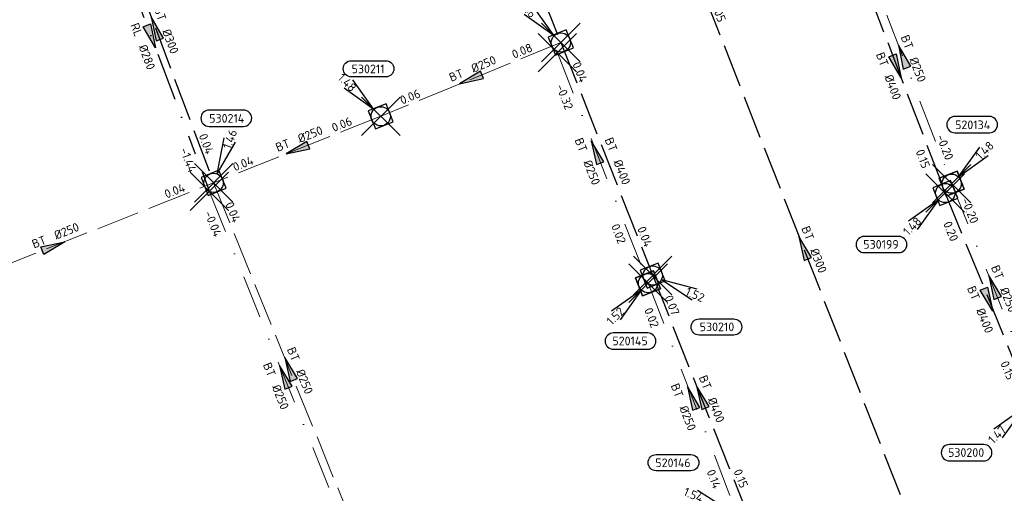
# Model space of a CAD drawing. Header units: metres. Extents: x 153343 to 157271, y 461673 to 467005.
# Tile 63 of 191: x 154616 to 154769, y 464502 to 464575. Entities that reach past the tile are written whole.
import ezdxf
from ezdxf.enums import TextEntityAlignment as Align

# ---------------------------------------------------------------- set-up
doc = ezdxf.new("R2010")
doc.units = ezdxf.units.M
doc.header["$LTSCALE"] = 0.75
doc.header["$PDMODE"] = 3
doc.header["$PDSIZE"] = 3
for name, pattern in [('RI-HWA_BETON', [11.4, 9, -2.4]), ('RI-RELINEN', [38, 10, -4, 0, -4, 4, -4, 4, -4, 0, -4]), ('RI-VWA_BETON', [19, 9, -5, 0, -5])]:
    doc.linetypes.add(name, pattern=pattern)
doc.layers.get('0').update_dxf_attribs({"lineweight": 25})
doc.layers.get('defpoints').update_dxf_attribs({"lineweight": 25})
for name, color, linetype in [('B-OI-RI-HWA_PUTNUMMER-S @ 0.75', 151, 'Continuous'), ('B-OI-RI-HWA_TRANSPORTLEIDING_BETON_300-G', 151, 'RI-HWA_BETON'), ('B-OI-RI-HWA_TRANSPORTLEIDING_BETON_400-G', 151, 'RI-HWA_BETON'), ('B-OI-RI-VWA_PUTNUMMER-S @ 0.75', 33, 'Continuous'), ('B-OI-RI-VWA_TRANSPORTLEIDING_B+RELINED_280-G', 33, 'RI-RELINEN')]:
    doc.layers.add(name, color=color, linetype=linetype)
for name, color, linetype, lineweight in [('B-OI-RI-HWA_RIOOLPUT_INSPECTIEPUT-S', 151, 'Continuous', 25), ('B-OI-RI-HWA_STROOMRICHTING-S @ 0.75', 151, 'Continuous', 25), ('B-OI-RI-HWA_TRANSPORTLEIDING_BETON_250-G', 151, 'RI-HWA_BETON', 18), ('B-OI-RI-VWA_RIOOLPUT_INSPECTIEPUT_BETON-S', 33, 'Continuous', 25), ('B-OI-RI-VWA_STROOMRICHTING-S @ 0.75', 33, 'Continuous', 25), ('B-OI-RI-VWA_TRANSPORTLEIDING_BETON_250-G', 33, 'RI-VWA_BETON', 18)]:
    doc.layers.add(name, color=color, linetype=linetype, lineweight=lineweight)
doc.layers.add('inspectieput', color=7, linetype='Continuous', plot=False)
doc.styles.add('NLCS-ISO', font='isocpeur.ttf')

# ---------------------------------------------------------------- blocks, each defined once
blk = doc.blocks.new('*U1508')
at = {"ltscale": 0.1}
blk.add_hatch(color=256, dxfattribs=at).paths.add_polyline_path([(-2.5, 0), (2.5, -0.83), (2.5, 0.83)])
at = {"ltscale": 0.1, "flags": 128}
blk.add_lwpolyline([(-2.5, 0), (2.5, -0.83), (2.5, 0.83)], close=True, dxfattribs=at)
at = {"ltscale": 0.1, "style": 'NLCS-ISO'}
for tag, p in [('BOBL', (-32.38, 0)), ('MAT', (-1, 0.5))]:
    blk.add_attdef(tag, text='', height=1.8, dxfattribs=at).set_placement(p, align=Align.BOTTOM_RIGHT)
for tag, p in [('DIA', (1, 0.5)), ('BOBR', (31.44, -0.01))]:
    blk.add_attdef(tag, text='', height=1.8, dxfattribs=at).set_placement(p, align=Align.BOTTOM_LEFT)
at = {"layer": 'defpoints', "ltscale": 0.1, "style": 'NLCS-ISO', "flags": 1}
blk.add_attdef('JVA', text='', height=1.8, dxfattribs=at).set_placement((0, -1), align=Align.TOP_CENTER)
blk = doc.blocks.new('*U1506')
at = {"ltscale": 0.1}
blk.add_hatch(color=256, dxfattribs=at).paths.add_polyline_path([(-2.5, 0), (2.5, -0.83), (2.5, 0.83)])
at = {"ltscale": 0.1, "flags": 128}
blk.add_lwpolyline([(-2.5, 0), (2.5, -0.83), (2.5, 0.83)], close=True, dxfattribs=at)
at = {"ltscale": 0.1, "style": 'NLCS-ISO'}
for tag, p in [('BOBL', (-24.98, 0)), ('MAT', (-1, 0.5))]:
    blk.add_attdef(tag, text='', height=1.8, dxfattribs=at).set_placement(p, align=Align.BOTTOM_RIGHT)
for tag, p in [('DIA', (1, 0.5)), ('BOBR', (24.03, -0.01))]:
    blk.add_attdef(tag, text='', height=1.8, dxfattribs=at).set_placement(p, align=Align.BOTTOM_LEFT)
at = {"layer": 'defpoints', "ltscale": 0.1, "style": 'NLCS-ISO', "flags": 1}
blk.add_attdef('JVA', text='', height=1.8, dxfattribs=at).set_placement((0, -1), align=Align.TOP_CENTER)
blk = doc.blocks.new('*U1503')
at = {"ltscale": 0.1}
blk.add_hatch(color=256, dxfattribs=at).paths.add_polyline_path([(-2.5, 0), (2.5, -0.83), (2.5, 0.83)])
at = {"ltscale": 0.1, "flags": 128}
blk.add_lwpolyline([(-2.5, 0), (2.5, -0.83), (2.5, 0.83)], close=True, dxfattribs=at)
at = {"ltscale": 0.1, "style": 'NLCS-ISO'}
for tag, p in [('BOBL', (-9.34, 0)), ('MAT', (-1, 0.5))]:
    blk.add_attdef(tag, text='', height=1.8, dxfattribs=at).set_placement(p, align=Align.BOTTOM_RIGHT)
for tag, p in [('DIA', (1, 0.5)), ('BOBR', (8.4, 0))]:
    blk.add_attdef(tag, text='', height=1.8, dxfattribs=at).set_placement(p, align=Align.BOTTOM_LEFT)
at = {"layer": 'defpoints', "ltscale": 0.1, "style": 'NLCS-ISO', "flags": 1}
blk.add_attdef('JVA', text='', height=1.8, dxfattribs=at).set_placement((0, -1), align=Align.TOP_CENTER)
blk = doc.blocks.new('*U1504')
at = {"ltscale": 0.1}
blk.add_hatch(color=256, dxfattribs=at).paths.add_polyline_path([(-2.5, 0), (2.5, -0.83), (2.5, 0.83)])
at = {"ltscale": 0.1, "flags": 128}
blk.add_lwpolyline([(-2.5, 0), (2.5, -0.83), (2.5, 0.83)], close=True, dxfattribs=at)
at = {"ltscale": 0.1, "style": 'NLCS-ISO'}
for tag, p in [('BOBL', (-17.78, 0)), ('MAT', (-1, 0.5))]:
    blk.add_attdef(tag, text='', height=1.8, dxfattribs=at).set_placement(p, align=Align.BOTTOM_RIGHT)
for tag, p in [('DIA', (1, 0.5)), ('BOBR', (16.84, 0))]:
    blk.add_attdef(tag, text='', height=1.8, dxfattribs=at).set_placement(p, align=Align.BOTTOM_LEFT)
at = {"layer": 'defpoints', "ltscale": 0.1, "style": 'NLCS-ISO', "flags": 1}
blk.add_attdef('JVA', text='', height=1.8, dxfattribs=at).set_placement((0, -1), align=Align.TOP_CENTER)
blk = doc.blocks.new('*U1499')
at = {"ltscale": 0.1}
blk.add_hatch(color=256, dxfattribs=at).paths.add_polyline_path([(-2.5, 0), (2.5, -0.83), (2.5, 0.83)])
at = {"ltscale": 0.1, "flags": 128}
blk.add_lwpolyline([(-2.5, 0), (2.5, -0.83), (2.5, 0.83)], close=True, dxfattribs=at)
at = {"ltscale": 0.1, "style": 'NLCS-ISO'}
for tag, p in [('BOBL', (-10.87, 0)), ('MAT', (-1, 0.5))]:
    blk.add_attdef(tag, text='', height=1.8, dxfattribs=at).set_placement(p, align=Align.BOTTOM_RIGHT)
for tag, p in [('DIA', (1, 0.5)), ('BOBR', (9.93, 0))]:
    blk.add_attdef(tag, text='', height=1.8, dxfattribs=at).set_placement(p, align=Align.BOTTOM_LEFT)
at = {"layer": 'defpoints', "ltscale": 0.1, "style": 'NLCS-ISO', "flags": 1}
blk.add_attdef('JVA', text='', height=1.8, dxfattribs=at).set_placement((0, -1), align=Align.TOP_CENTER)
blk = doc.blocks.new('*U1500')
at = {"ltscale": 0.1, "style": 'NLCS-ISO'}
for tag, p in [('BOBL', (-16.68, 0)), ('MAT', (-1, 0.5))]:
    blk.add_attdef(tag, text='', height=1.8, dxfattribs=at).set_placement(p, align=Align.BOTTOM_RIGHT)
for tag, p in [('DIA', (1, 0.5)), ('BOBR', (15.74, 0))]:
    blk.add_attdef(tag, text='', height=1.8, dxfattribs=at).set_placement(p, align=Align.BOTTOM_LEFT)
at = {"layer": 'defpoints', "ltscale": 0.1, "style": 'NLCS-ISO', "flags": 1}
blk.add_attdef('JVA', text='', height=1.8, dxfattribs=at).set_placement((0, -1), align=Align.TOP_CENTER)
blk = doc.blocks.new('*U1487')
at = {"ltscale": 0.1}
blk.add_hatch(color=256, dxfattribs=at).paths.add_polyline_path([(-2.5, 0), (2.5, -0.83), (2.5, 0.83)])
at = {"ltscale": 0.1, "flags": 128}
blk.add_lwpolyline([(-2.5, 0), (2.5, -0.83), (2.5, 0.83)], close=True, dxfattribs=at)
at = {"ltscale": 0.1, "style": 'NLCS-ISO'}
for tag, p in [('BOBL', (-49.91, 0)), ('MAT', (-1, 0.5))]:
    blk.add_attdef(tag, text='', height=1.8, dxfattribs=at).set_placement(p, align=Align.BOTTOM_RIGHT)
for tag, p in [('DIA', (1, 0.5)), ('BOBR', (57.62, -0.03))]:
    blk.add_attdef(tag, text='', height=1.8, dxfattribs=at).set_placement(p, align=Align.BOTTOM_LEFT)
at = {"layer": 'defpoints', "ltscale": 0.1, "style": 'NLCS-ISO', "flags": 1}
blk.add_attdef('JVA', text='', height=1.8, dxfattribs=at).set_placement((0, -1), align=Align.TOP_CENTER)
blk = doc.blocks.new('*U1452')
at = {"ltscale": 0.1}
blk.add_hatch(color=256, dxfattribs=at).paths.add_polyline_path([(2.5, 0), (-2.5, -0.83), (-2.5, 0.83)])
at = {"ltscale": 0.1, "flags": 128}
blk.add_lwpolyline([(2.5, 0), (-2.5, -0.83), (-2.5, 0.83)], close=True, dxfattribs=at)
at = {"ltscale": 0.1, "style": 'NLCS-ISO'}
for tag, p in [('BOBL', (-14.03, -3.24)), ('MAT', (-1, -3.74))]:
    blk.add_attdef(tag, text='', height=1.8, dxfattribs=at).set_placement(p, align=Align.BOTTOM_RIGHT)
for tag, p in [('DIA', (1, -3.74)), ('BOBR', (13.08, -3.24))]:
    blk.add_attdef(tag, text='', height=1.8, dxfattribs=at).set_placement(p, align=Align.BOTTOM_LEFT)
at = {"layer": 'defpoints', "ltscale": 0.1, "style": 'NLCS-ISO', "flags": 1}
blk.add_attdef('JVA', text='', height=1.8, dxfattribs=at).set_placement((0, -1), align=Align.TOP_CENTER)
blk = doc.blocks.new('*U1453')
at = {"ltscale": 0.1}
blk.add_hatch(color=256, dxfattribs=at).paths.add_polyline_path([(2.5, 0), (-2.5, -0.83), (-2.5, 0.83)])
at = {"ltscale": 0.1, "flags": 128}
blk.add_lwpolyline([(2.5, 0), (-2.5, -0.83), (-2.5, 0.83)], close=True, dxfattribs=at)
at = {"ltscale": 0.1, "style": 'NLCS-ISO'}
for tag, p in [('BOBL', (-18.8, -3.24)), ('MAT', (-1, -3.74))]:
    blk.add_attdef(tag, text='', height=1.8, dxfattribs=at).set_placement(p, align=Align.BOTTOM_RIGHT)
for tag, p in [('DIA', (1, -3.74)), ('BOBR', (17.85, -3.24))]:
    blk.add_attdef(tag, text='', height=1.8, dxfattribs=at).set_placement(p, align=Align.BOTTOM_LEFT)
at = {"layer": 'defpoints', "ltscale": 0.1, "style": 'NLCS-ISO', "flags": 1}
blk.add_attdef('JVA', text='', height=1.8, dxfattribs=at).set_placement((0, -1), align=Align.TOP_CENTER)
blk = doc.blocks.new('*U1383')
at = {"ltscale": 0.1}
blk.add_hatch(color=256, dxfattribs=at).paths.add_polyline_path([(2.5, 0), (-2.5, -0.83), (-2.5, 0.83)])
at = {"ltscale": 0.1, "flags": 128}
blk.add_lwpolyline([(2.5, 0), (-2.5, -0.83), (-2.5, 0.83)], close=True, dxfattribs=at)
at = {"ltscale": 0.1, "style": 'NLCS-ISO'}
for tag, p in [('BOBL', (-22.2, 0)), ('MAT', (-1, 0.5))]:
    blk.add_attdef(tag, text='', height=1.8, dxfattribs=at).set_placement(p, align=Align.BOTTOM_RIGHT)
for tag, p in [('DIA', (1, 0.5)), ('BOBR', (25.46, -0.01))]:
    blk.add_attdef(tag, text='', height=1.8, dxfattribs=at).set_placement(p, align=Align.BOTTOM_LEFT)
at = {"layer": 'defpoints', "ltscale": 0.1, "style": 'NLCS-ISO', "flags": 1}
blk.add_attdef('JVA', text='', height=1.8, dxfattribs=at).set_placement((0, -1), align=Align.TOP_CENTER)
blk = doc.blocks.new('*U1279')
at = {"ltscale": 0.1}
blk.add_hatch(color=256, dxfattribs=at).paths.add_polyline_path([(-2.5, 0), (2.5, -0.83), (2.5, 0.83)])
at = {"ltscale": 0.1, "flags": 128}
blk.add_lwpolyline([(-2.5, 0), (2.5, -0.83), (2.5, 0.83)], close=True, dxfattribs=at)
at = {"ltscale": 0.1, "style": 'NLCS-ISO'}
for tag, p in [('BOBL', (-16.38, -3.24)), ('MAT', (-1, -3.74))]:
    blk.add_attdef(tag, text='', height=1.8, dxfattribs=at).set_placement(p, align=Align.BOTTOM_RIGHT)
for tag, p in [('DIA', (1, -3.74)), ('BOBR', (15.43, -3.24))]:
    blk.add_attdef(tag, text='', height=1.8, dxfattribs=at).set_placement(p, align=Align.BOTTOM_LEFT)
at = {"layer": 'defpoints', "ltscale": 0.1, "style": 'NLCS-ISO', "flags": 1}
blk.add_attdef('JVA', text='', height=1.8, dxfattribs=at).set_placement((0, -1), align=Align.TOP_CENTER)
blk = doc.blocks.new('*U1274')
at = {"ltscale": 0.1}
blk.add_hatch(color=256, dxfattribs=at).paths.add_polyline_path([(-2.5, 0), (2.5, -0.83), (2.5, 0.83)])
at = {"ltscale": 0.1, "flags": 128}
blk.add_lwpolyline([(-2.5, 0), (2.5, -0.83), (2.5, 0.83)], close=True, dxfattribs=at)
at = {"ltscale": 0.1, "style": 'NLCS-ISO'}
for tag, p in [('BOBL', (-10.27, -3.24)), ('MAT', (-1, -3.74))]:
    blk.add_attdef(tag, text='', height=1.8, dxfattribs=at).set_placement(p, align=Align.BOTTOM_RIGHT)
for tag, p in [('DIA', (1, -3.74)), ('BOBR', (15.46, -3.24))]:
    blk.add_attdef(tag, text='', height=1.8, dxfattribs=at).set_placement(p, align=Align.BOTTOM_LEFT)
at = {"layer": 'defpoints', "ltscale": 0.1, "style": 'NLCS-ISO', "flags": 1}
blk.add_attdef('JVA', text='', height=1.8, dxfattribs=at).set_placement((0, -1), align=Align.TOP_CENTER)
blk = doc.blocks.new('*U1275')
at = {"ltscale": 0.1}
blk.add_hatch(color=256, dxfattribs=at).paths.add_polyline_path([(-2.5, 0), (2.5, -0.83), (2.5, 0.83)])
at = {"ltscale": 0.1, "flags": 128}
blk.add_lwpolyline([(-2.5, 0), (2.5, -0.83), (2.5, 0.83)], close=True, dxfattribs=at)
at = {"ltscale": 0.1, "style": 'NLCS-ISO'}
for tag, p in [('BOBL', (-32.18, -3.24)), ('MAT', (-1, -3.74))]:
    blk.add_attdef(tag, text='', height=1.8, dxfattribs=at).set_placement(p, align=Align.BOTTOM_RIGHT)
for tag, p in [('DIA', (1, -3.74)), ('BOBR', (31.23, -3.23))]:
    blk.add_attdef(tag, text='', height=1.8, dxfattribs=at).set_placement(p, align=Align.BOTTOM_LEFT)
at = {"layer": 'defpoints', "ltscale": 0.1, "style": 'NLCS-ISO', "flags": 1}
blk.add_attdef('JVA', text='', height=1.8, dxfattribs=at).set_placement((0, -1), align=Align.TOP_CENTER)
blk = doc.blocks.new('*U1281')
at = {"ltscale": 0.1}
blk.add_hatch(color=256, dxfattribs=at).paths.add_polyline_path([(2.5, 0), (-2.5, -0.83), (-2.5, 0.83)])
at = {"ltscale": 0.1, "flags": 128}
blk.add_lwpolyline([(2.5, 0), (-2.5, -0.83), (-2.5, 0.83)], close=True, dxfattribs=at)
at = {"ltscale": 0.1, "style": 'NLCS-ISO'}
for tag, p in [('BOBL', (-25.01, -3.24)), ('MAT', (-1, -3.74))]:
    blk.add_attdef(tag, text='', height=1.8, dxfattribs=at).set_placement(p, align=Align.BOTTOM_RIGHT)
for tag, p in [('DIA', (1, -3.74)), ('BOBR', (24.06, -3.23))]:
    blk.add_attdef(tag, text='', height=1.8, dxfattribs=at).set_placement(p, align=Align.BOTTOM_LEFT)
at = {"layer": 'defpoints', "ltscale": 0.1, "style": 'NLCS-ISO', "flags": 1}
blk.add_attdef('JVA', text='', height=1.8, dxfattribs=at).set_placement((0, -1), align=Align.TOP_CENTER)
blk = doc.blocks.new('*U1271')
at = {"ltscale": 0.1}
blk.add_hatch(color=256, dxfattribs=at).paths.add_polyline_path([(-2.5, 0), (2.5, -0.83), (2.5, 0.83)])
at = {"ltscale": 0.1, "flags": 128}
blk.add_lwpolyline([(-2.5, 0), (2.5, -0.83), (2.5, 0.83)], close=True, dxfattribs=at)
at = {"ltscale": 0.1, "style": 'NLCS-ISO'}
for tag, p in [('BOBL', (-13.76, 0)), ('MAT', (-1, 0.5))]:
    blk.add_attdef(tag, text='', height=1.8, dxfattribs=at).set_placement(p, align=Align.BOTTOM_RIGHT)
for tag, p in [('DIA', (1, 0.5)), ('BOBR', (12.82, 0))]:
    blk.add_attdef(tag, text='', height=1.8, dxfattribs=at).set_placement(p, align=Align.BOTTOM_LEFT)
at = {"layer": 'defpoints', "ltscale": 0.1, "style": 'NLCS-ISO', "flags": 1}
blk.add_attdef('JVA', text='', height=1.8, dxfattribs=at).set_placement((0, -1), align=Align.TOP_CENTER)
blk = doc.blocks.new('*U1266')
at = {"ltscale": 0.1}
blk.add_hatch(color=256, dxfattribs=at).paths.add_polyline_path([(-2.5, 0), (2.5, -0.83), (2.5, 0.83)])
at = {"ltscale": 0.1, "flags": 128}
blk.add_lwpolyline([(-2.5, 0), (2.5, -0.83), (2.5, 0.83)], close=True, dxfattribs=at)
at = {"ltscale": 0.1, "style": 'NLCS-ISO'}
for tag, p in [('BOBL', (-18.98, 0)), ('MAT', (-1, 0.5))]:
    blk.add_attdef(tag, text='', height=1.8, dxfattribs=at).set_placement(p, align=Align.BOTTOM_RIGHT)
for tag, p in [('DIA', (1, 0.5)), ('BOBR', (18.03, 0))]:
    blk.add_attdef(tag, text='', height=1.8, dxfattribs=at).set_placement(p, align=Align.BOTTOM_LEFT)
at = {"layer": 'defpoints', "ltscale": 0.1, "style": 'NLCS-ISO', "flags": 1}
blk.add_attdef('JVA', text='', height=1.8, dxfattribs=at).set_placement((0, -1), align=Align.TOP_CENTER)
blk = doc.blocks.new('B-SRI-PUT_HWA-SO')
at = {"lineweight": -3, "flags": 128}
blk.add_lwpolyline([(-2, -2), (2, -2), (2, 2), (-2, 2)], close=True, dxfattribs=at)
at = {"lineweight": -3}
blk.add_circle((0, 0), 2, dxfattribs=at)
blk = doc.blocks.new('*U825')
for q in [(-5.83, 7.6), (-7.6, 5.83)]:
    blk.add_line((-1.41, 1.41), q)
blk.add_lwpolyline([(-6.11, 11.56), (1.05, 11.56, -1), (1.05, 8.18), (-6.11, 8.18, -1)], format="xyb", close=True)
at = {"ltscale": 0.1, "style": 'NLCS-ISO'}
blk.add_attdef('PUTNR', text='', height=1.8, dxfattribs=at).set_placement((-2.63, 9.84), align=Align.MIDDLE_CENTER)
blk.add_attdef('PUTHGT', text='', height=1.8, rotation=315, dxfattribs=at).set_placement((-8.44, 8.48), align=Align.MIDDLE_LEFT)
blk = doc.blocks.new('*U826')
for q in [(8.16, -5.03), (9.18, -2.75)]:
    blk.add_line((1.82, -0.82), q)
blk.add_lwpolyline([(16.81, -12.39), (9.65, -12.39, -1), (9.65, -9.01), (16.81, -9.01, -1)], format="xyb", close=True)
at = {"ltscale": 0.1, "style": 'NLCS-ISO'}
blk.add_attdef('PUTHGT', text='', height=1.8, rotation=335.8442, dxfattribs=at).set_placement((6.97, -3.16), align=Align.MIDDLE_LEFT)
blk.add_attdef('PUTNR', text='', height=1.8, dxfattribs=at).set_placement((13.33, -8.87), align=Align.MIDDLE_CENTER)
blk = doc.blocks.new('*U828')
for q in [(-5.83, 7.6), (-7.6, 5.83)]:
    blk.add_line((-1.41, 1.41), q)
blk.add_lwpolyline([(-13.61, 13.5), (-6.45, 13.5, -1), (-6.45, 10.11), (-13.61, 10.11, -1)], format="xyb", close=True)
at = {"ltscale": 0.1, "style": 'NLCS-ISO'}
blk.add_attdef('PUTNR', text='', height=1.8, dxfattribs=at).set_placement((-10.13, 11.77), align=Align.MIDDLE_CENTER)
blk.add_attdef('PUTHGT', text='', height=1.8, rotation=315, dxfattribs=at).set_placement((-8.44, 8.48), align=Align.MIDDLE_LEFT)
blk = doc.blocks.new('*U241')
for q in [(-7.6, -5.83), (-5.83, -7.6)]:
    blk.add_line((-1.41, -1.41), q)
blk.add_lwpolyline([(-16.81, -12.39), (-9.65, -12.39, 1), (-9.65, -9.01), (-16.81, -9.01, 1)], format="xyb", close=True)
at = {"ltscale": 0.1, "style": 'NLCS-ISO'}
blk.add_attdef('PUTHGT', text='', height=1.8, rotation=45, dxfattribs=at).set_placement((-8.44, -8.48), align=Align.MIDDLE_LEFT)
blk.add_attdef('PUTNR', text='', height=1.8, dxfattribs=at).set_placement((-13.33, -8.87), align=Align.MIDDLE_CENTER)
blk = doc.blocks.new('*U753')
for q in [(2.19, 9.33), (4.53, 8.44)]:
    blk.add_line((0.71, 1.87), q)
blk.add_lwpolyline([(6.21, 15.13), (-0.95, 15.13, 1), (-0.95, 11.74), (6.21, 11.74, 1)], format="xyb", close=True)
at = {"ltscale": 0.1, "style": 'NLCS-ISO'}
blk.add_attdef('PUTHGT', text='', height=1.8, rotation=69.2977, dxfattribs=at).set_placement((2.68, 7.16), align=Align.MIDDLE_LEFT)
blk.add_attdef('PUTNR', text='', height=1.8, dxfattribs=at).set_placement((2.73, 13.4), align=Align.MIDDLE_CENTER)
blk = doc.blocks.new('*U707')
for q in [(-8.21, 4.94), (-9.21, 2.65)]:
    blk.add_line((-1.83, 0.8), q)
blk.add_lwpolyline([(-16.81, 12.39), (-9.65, 12.39, -1), (-9.65, 9.01), (-16.81, 9.01, -1)], format="xyb", close=True)
at = {"ltscale": 0.1, "style": 'NLCS-ISO'}
blk.add_attdef('PUTNR', text='', height=1.8, dxfattribs=at).set_placement((-13.33, 10.67), align=Align.MIDDLE_CENTER)
blk.add_attdef('PUTHGT', text='', height=1.8, rotation=336.4451, dxfattribs=at).set_placement((-10.96, 4.81), align=Align.MIDDLE_LEFT)
blk = doc.blocks.new('*U703')
for q in [(-7.6, -5.83), (-5.83, -7.6)]:
    blk.add_line((-1.41, -1.41), q)
blk.add_lwpolyline([(-7.22, -13.73), (-0.07, -13.73, 1), (-0.07, -10.34), (-7.22, -10.34, 1)], format="xyb", close=True)
at = {"ltscale": 0.1, "style": 'NLCS-ISO'}
blk.add_attdef('PUTHGT', text='', height=1.8, rotation=45, dxfattribs=at).set_placement((-8.44, -8.48), align=Align.MIDDLE_LEFT)
blk.add_attdef('PUTNR', text='', height=1.8, dxfattribs=at).set_placement((-3.75, -10.2), align=Align.MIDDLE_CENTER)
blk = doc.blocks.new('*U678')
for q in [(5.83, 7.6), (7.6, 5.83)]:
    blk.add_line((1.41, 1.41), q)
blk.add_lwpolyline([(7.83, 13.96), (0.68, 13.96, 1), (0.68, 10.58), (7.83, 10.58, 1)], format="xyb", close=True)
at = {"ltscale": 0.1, "style": 'NLCS-ISO'}
blk.add_attdef('PUTNR', text='', height=1.8, dxfattribs=at).set_placement((4.36, 12.23), align=Align.MIDDLE_CENTER)
blk.add_attdef('PUTHGT', text='', height=1.8, rotation=45, dxfattribs=at).set_placement((5.39, 5.43), align=Align.MIDDLE_LEFT)
blk = doc.blocks.new('B-SRI-PUT_VWA-SO')
at = {"flags": 128}
blk.add_lwpolyline([(-2, 2), (2, 2), (2, -2), (-2, -2)], close=True, dxfattribs=at)
at = {"lineweight": -3, "flags": 128}
blk.add_lwpolyline([(2, -2), (2, 2), (-2, 2), (-2, -2)], close=True, dxfattribs=at)
at = {"lineweight": -3}
blk.add_circle((0, 0), 2, dxfattribs=at)

msp = doc.modelspace()

# ---------------------------------------------------------------- linework, layer by layer
at = {"layer": 'B-OI-RI-HWA_TRANSPORTLEIDING_BETON_250-G', "transparency": 33554610}
for p, q in [((154700.45, 464571.82), (154672.4, 464560.32)), ((154672.4, 464560.32), (154646.37, 464549.95)), ((154596.53, 464530.19), (154646.37, 464549.95)), ((154646.37, 464549.95), (154669.94, 464491.98))]:
    msp.add_line(p, q, dxfattribs=at)
at = {"layer": 'B-OI-RI-HWA_TRANSPORTLEIDING_BETON_300-G', "transparency": 33554610}
for p, q in [((154628.3, 464598.15), (154646.37, 464549.95)), ((154719.64, 464587.26), (154756.78, 464492.41))]:
    msp.add_line(p, q, dxfattribs=at)
at = {"layer": 'B-OI-RI-HWA_TRANSPORTLEIDING_BETON_400-G', "transparency": 33554610}
for p, q in [((154681.53, 464619.04), (154700.45, 464571.82)), ((154745.23, 464587.78), (154760.3, 464548.36)), ((154700.45, 464571.82), (154714.75, 464535.5)), ((154760.3, 464548.36), (154773.55, 464515.91)), ((154714.75, 464535.5), (154729.76, 464497.69))]:
    msp.add_line(p, q, dxfattribs=at)
at = {"layer": 'B-OI-RI-VWA_TRANSPORTLEIDING_B+RELINED_280-G', "transparency": 33554610}
msp.add_line((154627.58, 464596.86), (154645.7, 464548.63), dxfattribs=at)
at = {"layer": 'B-OI-RI-VWA_TRANSPORTLEIDING_BETON_250-G', "transparency": 33554610}
for p, q in [((154746.05, 464589.46), (154761.3, 464549.82)), ((154699.9, 464570.23), (154714.03, 464534.3)), ((154645.7, 464548.63), (154668.99, 464490.88)), ((154761.3, 464549.82), (154774.23, 464517.67)), ((154714.03, 464534.3), (154727.9, 464498.31))]:
    msp.add_line(p, q, dxfattribs=at)
at = {"layer": 'inspectieput', "color": 0, "transparency": 33554610}
for p in [(154700.45, 464571.82), (154699.9, 464570.23), (154672.4, 464560.32), (154645.7, 464548.63), (154646.37, 464549.95), (154761.3, 464549.82), (154760.3, 464548.36), (154714.75, 464535.5), (154714.03, 464534.3)]:
    msp.add_point(p, dxfattribs=at)

# ---------------------------------------------------------------- block references
at = {"layer": 'B-OI-RI-HWA_PUTNUMMER-S @ 0.75', "color": 0, "transparency": 33554610, "xscale": 0.75, "yscale": 0.75, "zscale": 0.75}
for name, p, values in [('*U828', (154700.45, 464571.82), {'PUTNR': '530209', 'PUTHGT': '1.46'}), ('*U825', (154672.4, 464560.32), {'PUTNR': '530211', 'PUTHGT': '1.48'}), ('*U753', (154646.37, 464549.95), {'PUTNR': '530214', 'PUTHGT': '1.46'})]:
    msp.add_blockref(name, p, dxfattribs=at).add_auto_attribs(values)
at = {"layer": 'B-OI-RI-HWA_PUTNUMMER-S @ 0.75', "color": 0, "transparency": 33554610}
ref = msp.add_blockref('*U241', (154760.3, 464548.36), dxfattribs=dict(at, xscale=0.75, yscale=0.75, zscale=0.75))
ref.add_attrib('PUTNR', '530199', dxfattribs={"layer": '0', "ltscale": 0.1, "height": 1.35, "style": 'NLCS-ISO'}).set_placement((154750.3, 464540.36), align=Align.MIDDLE_CENTER)
ref.add_attrib('PUTHGT', '1.48', dxfattribs={"layer": '0', "ltscale": 0.1, "height": 1.35, "rotation": 45, "style": 'NLCS-ISO'}).set_placement((154754.06, 464542.09), align=Align.MIDDLE_LEFT)
ref = msp.add_blockref('*U826', (154714.75, 464535.5), dxfattribs=dict(at, xscale=0.75, yscale=0.75, zscale=0.75))
ref.add_attrib('PUTNR', '530210', dxfattribs={"layer": '0', "ltscale": 0.1, "height": 1.35, "style": 'NLCS-ISO'}).set_placement((154724.75, 464527.5), align=Align.MIDDLE_CENTER)
ref.add_attrib('PUTHGT', '1.52', dxfattribs={"layer": '0', "ltscale": 0.1, "height": 1.35, "rotation": 335.8442, "style": 'NLCS-ISO'}).set_placement((154719.98, 464533.13), align=Align.MIDDLE_LEFT)
ref = msp.add_blockref('*U241', (154773.55, 464515.91), dxfattribs=dict(at, xscale=0.75, yscale=0.75, zscale=0.75))
ref.add_attrib('PUTNR', '530200', dxfattribs={"layer": '0', "ltscale": 0.1, "height": 1.35, "style": 'NLCS-ISO'}).set_placement((154763.55, 464507.91), align=Align.MIDDLE_CENTER)
ref.add_attrib('PUTHGT', '1.47', dxfattribs={"layer": '0', "ltscale": 0.1, "height": 1.35, "rotation": 45, "style": 'NLCS-ISO'}).set_placement((154767.31, 464509.64), align=Align.MIDDLE_LEFT)
at = {"layer": 'B-OI-RI-HWA_RIOOLPUT_INSPECTIEPUT-S', "transparency": 33554610}
for p, xscale, yscale, zscale, rotation in [((154700.45, 464571.82), 0.7499999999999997, 0.7499999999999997, 0.7499999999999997, 202.2927548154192), ((154672.4, 464560.32), 0.7499999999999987, 0.7499999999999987, 0.7499999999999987, 201.7216685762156), ((154646.37, 464549.95), 0.75, 0.75, 0.75, 292.1261484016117), ((154760.3, 464548.36), 0.75, 0.75, 0.75, 292.2112001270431), ((154714.75, 464535.5), 0.7500000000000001, 0.7500000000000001, 0.7500000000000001, 291.6523314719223)]:
    msp.add_blockref('B-SRI-PUT_HWA-SO', p, dxfattribs=dict(at, xscale=xscale, yscale=yscale, zscale=zscale, rotation=rotation))
at = {"layer": 'B-OI-RI-HWA_STROOMRICHTING-S @ 0.75', "color": 0, "transparency": 33554610, "xscale": 0.75, "yscale": 0.75, "zscale": 0.75}
for name, p, rotation, values in [('*U1506', (154637.33, 464574.05), 290.5508342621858, {'MAT': 'BT', 'DIA': '%%c300', 'BOBL': '0.03', 'BOBR': '0.04'}), ('*U1453', (154752.77, 464568.07), 290.9215179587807, {'MAT': 'BT', 'DIA': '%%c400', 'BOBL': '0.17', 'BOBR': '0.15'}), ('*U1487', (154738.21, 464539.84), 291.3836036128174, {'MAT': 'BT', 'DIA': '%%c300', 'BOBL': '0.05', 'BOBR': '0.11'}), ('*U1499', (154686.42, 464566.07), 22.29275481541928, {'MAT': 'BT', 'DIA': '%%c250', 'BOBL': '0.06', 'BOBR': '0.08'}), ('*U1500', (154707.6, 464553.66), 291.4906742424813, {'MAT': 'BT', 'DIA': '%%c400', 'BOBL': '0.04', 'BOBR': '0.04'}), ('*U1503', (154659.39, 464555.14), 21.72166857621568, {'MAT': 'BT', 'DIA': '%%c250', 'BOBL': '0.04', 'BOBR': '0.06'}), ('*U1383', (154621.45, 464540.07), 21.62677617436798, {'MAT': 'BT', 'DIA': '%%c250', 'BOBL': '0.07', 'BOBR': '0.04'}), ('*U1508', (154658.15, 464520.97), 292.1261484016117, {'MAT': 'BT', 'DIA': '%%c250', 'BOBL': '0.04', 'BOBR': '0.17'}), ('*U1452', (154767.01, 464531.7), 292.2112001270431, {'MAT': 'BT', 'DIA': '%%c400', 'BOBL': '0.20', 'BOBR': '0.15'}), ('*U1504', (154722.26, 464516.59), 291.6523314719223, {'MAT': 'BT', 'DIA': '%%c400', 'BOBL': '0.07', 'BOBR': '0.15'})]:
    msp.add_blockref(name, p, dxfattribs=dict(at, rotation=rotation)).add_auto_attribs(values)
at = {"layer": 'B-OI-RI-VWA_PUTNUMMER-S @ 0.75', "color": 0, "transparency": 33554610, "xscale": 0.75, "yscale": 0.75, "zscale": 0.75}
for name, p, values in [('*U678', (154761.3, 464549.82), {'PUTNR': '520134', 'PUTHGT': '1.48'}), ('*U707', (154727.9, 464498.31), {'PUTNR': '520146', 'PUTHGT': '1.54'})]:
    msp.add_blockref(name, p, dxfattribs=at).add_auto_attribs(values)
at = {"layer": 'B-OI-RI-VWA_PUTNUMMER-S @ 0.75', "color": 0, "transparency": 33554610}
ref = msp.add_blockref('*U703', (154714.03, 464534.3), dxfattribs=dict(at, xscale=0.75, yscale=0.75, zscale=0.75))
ref.add_attrib('PUTNR', '520145', dxfattribs={"layer": '0', "ltscale": 0.1, "height": 1.35, "style": 'NLCS-ISO'}).set_placement((154711.22, 464525.3), align=Align.MIDDLE_CENTER)
ref.add_attrib('PUTHGT', '1.52', dxfattribs={"layer": '0', "ltscale": 0.1, "height": 1.35, "rotation": 45, "style": 'NLCS-ISO'}).set_placement((154707.89, 464528.13), align=Align.MIDDLE_LEFT)
at = {"layer": 'B-OI-RI-VWA_RIOOLPUT_INSPECTIEPUT_BETON-S', "transparency": 33554610, "xscale": 0.75, "yscale": 0.75, "zscale": 0.75}
for p, rotation in [((154761.3, 464549.82), 291.9088715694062), ((154714.03, 464534.3), 291.0759058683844)]:
    msp.add_blockref('B-SRI-PUT_VWA-SO', p, dxfattribs=dict(at, rotation=rotation))
at = {"layer": 'B-OI-RI-VWA_STROOMRICHTING-S @ 0.75', "color": 0, "transparency": 33554610, "xscale": 0.75, "yscale": 0.75, "zscale": 0.75}
for name, p, rotation, values in [('*U1281', (154636.64, 464572.74), 290.5911880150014, {'MAT': 'RL', 'DIA': '%%c280', 'BOBL': '-1.40', 'BOBR': '-1.44'}), ('*U1266', (154753.67, 464569.64), 291.0423537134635, {'MAT': 'BT', 'DIA': '%%c250', 'BOBL': '-0.39', 'BOBR': '-0.20'}), ('*U1274', (154705.87, 464554.76), 291.4679617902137, {'MAT': 'BT', 'DIA': '%%c250', 'BOBL': '-0.32', 'BOBR': '0.02'}), ('*U1271', (154767.77, 464533.74), 291.9088715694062, {'MAT': 'BT', 'DIA': '%%c250', 'BOBL': '-0.20', 'BOBR': '-0.11'}), ('*U1275', (154657.35, 464519.76), 291.9637297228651, {'MAT': 'BT', 'DIA': '%%c250', 'BOBL': '-0.04', 'BOBR': '0.25'}), ('*U1279', (154720.83, 464516.47), 291.0759058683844, {'MAT': 'BT', 'DIA': '%%c250', 'BOBL': '0.02', 'BOBR': '0.14'})]:
    msp.add_blockref(name, p, dxfattribs=dict(at, rotation=rotation)).add_auto_attribs(values)

doc.saveas('drawing.dxf')
